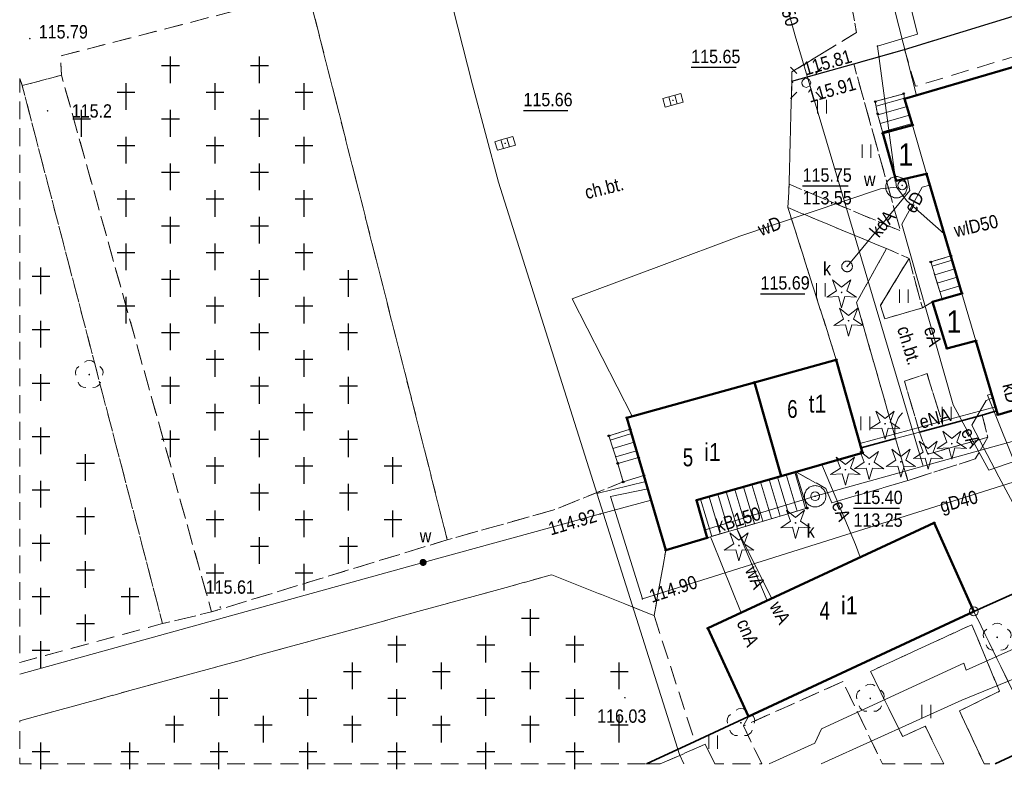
# Model space of a CAD drawing. Header units: metres. Extents: x 7495425 to 7495712, y 5787905 to 5788232.
# Tile 1 of 39: x 7495425 to 7495481, y 5787908 to 5787950. Entities that reach past the tile are written whole.
import ezdxf
from ezdxf.enums import TextEntityAlignment as Align

# ---------------------------------------------------------------- set-up
doc = ezdxf.new("R2010")
doc.units = ezdxf.units.M
for name, pattern in [('1.0_0.5', [1.5, 1, -0.5]), ('1.5_0.5', [2, 1.5, -0.5]), ('219-500', [0]), ('egug-500', [1, 0.5, -0.5]), ('otof_500', [0])]:
    doc.linetypes.add(name, pattern=pattern)
doc.layers.get('0').update_dxf_attribs({"color": 2, "lineweight": 5})
doc.styles.get("Standard").update_dxf_attribs({"font": 'Working1250', "width": 0.75})
doc.linetypes.add('902-500', pattern='A,3.75,0,[1,ksztalty.shx,S=0.5,R=0,X=0,Y=0],3.75', length=7.5)

# ---------------------------------------------------------------- blocks, each defined once
blk = doc.blocks.new('PW01')
at = {"linetype": 'Continuous', "lineweight": 13}
h = blk.add_hatch(color=0, dxfattribs=at)
edge = h.paths.add_edge_path()
edge.add_arc((0, 0), 0.045, 0, 360)
blk = doc.blocks.new('OP021')
at = {"linetype": 'Continuous', "lineweight": 13}
h = blk.add_hatch(color=0, dxfattribs=at)
edge = h.paths.add_edge_path()
edge.add_arc((0, 0), 0.05, 0, 360)
at = {"color": 0, "linetype": 'Continuous', "lineweight": 13}
for centre, start, end in [((0, 0.4), 49.272, 130.728), ((-0.38, 0.124), 121.308, 202.548), ((0.38, 0.124), 337.452, 58.692), ((-0.235, -0.324), 193.221, 274.871), ((0.235, -0.324), 265.129, 346.779)]:
    blk.add_arc(centre, 0.4, start, end, dxfattribs=at)
blk = doc.blocks.new('US25')
at = {"linetype": 'Continuous', "lineweight": 0}
h = blk.add_hatch(color=0, dxfattribs=at)
edge = h.paths.add_edge_path()
edge.add_arc((0, 0), 0.2, 0, 360)
blk = doc.blocks.new('US05')
at = {"color": 0, "linetype": 'Continuous', "lineweight": 13}
for p, q in [((-0.525, -0.25), (-0.525, 0.25)), ((-0.525, 0.25), (-0.175, 0.25)), ((-0.175, -0.25), (-0.175, 0.25)), ((-0.175, 0.25), (0.175, 0.25)), ((0.175, -0.25), (0.175, 0.25)), ((0.175, 0.25), (0.525, 0.25)), ((0.525, -0.25), (0.525, 0.25)), ((-0.525, -0.25), (-0.175, -0.25)), ((-0.175, -0.25), (0.175, -0.25)), ((0.175, -0.25), (0.525, -0.25))]:
    blk.add_line(p, q, dxfattribs=at)
blk = doc.blocks.new('OP011')
at = {"linetype": 'Continuous', "lineweight": 13}
h = blk.add_hatch(color=0, dxfattribs=at)
edge = h.paths.add_edge_path()
edge.add_arc((0, 0), 0.05, 0, 360)
at = {"color": 0, "linetype": 'Continuous', "lineweight": 13}
for p, q in [((-0.283, 0.093), (-0.512, 0.706)), ((-0.512, 0.706), (0, 0.299)), ((0, 0.299), (0.512, 0.706)), ((0.512, 0.706), (0.283, 0.093)), ((-0.828, -0.268), (-0.283, 0.093)), ((0.283, 0.093), (0.828, -0.268)), ((-0.175, -0.24), (-0.828, -0.268)), ((0, -0.87), (-0.175, -0.24)), ((0.175, -0.24), (0, -0.87)), ((0.828, -0.268), (0.175, -0.24))]:
    blk.add_line(p, q, dxfattribs=at)
blk = doc.blocks.new('SM01')
at = {"color": 0, "linetype": 'Continuous', "lineweight": 13}
for p, q in [((-0.53, 0.531), (-0.883, 0.884)), ((0.531, 0.531), (0.884, 0.884)), ((-0.53, -0.53), (-0.883, -0.883)), ((0.531, -0.53), (0.884, -0.883))]:
    blk.add_line(p, q, dxfattribs=at)
blk.add_circle((0, 0), 0.25, dxfattribs=at)
blk = doc.blocks.new('US22')
at = {"color": 0, "linetype": 'Continuous', "lineweight": 13}
blk.add_circle((0, 0), 0.25, dxfattribs=at)
blk = doc.blocks.new('OK04')
at = {"color": 0, "linetype": 'Continuous', "lineweight": 0}
blk.add_arc((1.5, 0.001), 1.5, 120, 180, dxfattribs=at)
blk = doc.blocks.new('TU04')
at = {"color": 0, "linetype": 'Continuous', "lineweight": 13}
for p, q in [((0, 0), (0, 0.75)), ((0.5, 0), (0.5, 0.75))]:
    blk.add_line(p, q, dxfattribs=at)
blk = doc.blocks.new('OTZC')
at = {"color": 0, "linetype": 'Continuous'}
for p, q in [((-0.5, 0), (0.5, 0)), ((0, -1), (0, 0.5))]:
    blk.add_line(p, q, dxfattribs=at)
blk = doc.blocks.new('202')
at = {"color": 0, "linetype": 'Continuous', "lineweight": 0}
blk.add_circle((0, 0), 0.25, dxfattribs=at)
blk = doc.blocks.new('PUNKTBUD')
at = {"color": 0}
blk.add_circle((0, 0), 0.045, dxfattribs=at)

msp = doc.modelspace()

# ---------------------------------------------------------------- linework, layer by layer
at = {"layer": '218-kontur użytku gruntowego', "color": 3, "linetype": 'egug-500', "lineweight": 18, "flags": 128}
for points in [[(7495478.79, 5787916.4), (7495508.64, 5787929.72)], [(7495460.399, 5787907.83), (7495478.79, 5787916.4)]]:
    msp.add_lwpolyline(points, dxfattribs=at)
at = {"layer": '219-działka ewidencyjna', "color": 7, "linetype": '219-500', "lineweight": 18, "flags": 128}
for points in [[(7495508.64, 5787929.72), (7495478.79, 5787916.4)], [(7495478.79, 5787916.4), (7495460.399, 5787907.83)]]:
    msp.add_lwpolyline(points, dxfattribs=at)
at = {"layer": '312-budynek ewidencyjny', "color": 7, "linetype": 'CONTINUOUS', "lineweight": 50, "flags": 128}
for points in [[(7495474.9, 5787945.2), (7495487.95, 5787949.01)], [(7495475.35, 5787943.72), (7495474.9, 5787945.2)], [(7495473.67, 5787943.26), (7495475.35, 5787943.72)], [(7495474.42, 5787940.59), (7495473.67, 5787943.26)], [(7495476.13, 5787940.98), (7495474.42, 5787940.59)], [(7495478.12, 5787934.26), (7495476.13, 5787940.98)], [(7495476.47, 5787933.79), (7495478.12, 5787934.26)], [(7495477.28, 5787931.17), (7495476.47, 5787933.79)], [(7495478.91, 5787931.6), (7495477.28, 5787931.17)], [(7495480.13, 5787927.45), (7495478.91, 5787931.6)], [(7495493.19, 5787931.3), (7495480.13, 5787927.45)], [(7495466.46, 5787929.26), (7495471.06, 5787930.54)], [(7495471.06, 5787930.54), (7495472.54, 5787925.31)], [(7495459.29, 5787927.28), (7495466.46, 5787929.26)], [(7495466.46, 5787929.26), (7495467.96, 5787924)], [(7495467.96, 5787924), (7495466.46, 5787929.26)], [(7495461.48, 5787919.84), (7495459.29, 5787927.28)], [(7495472.54, 5787925.31), (7495467.96, 5787924)], [(7495467.96, 5787924), (7495463.21, 5787922.64)], [(7495463.21, 5787922.64), (7495463.81, 5787920.54)], [(7495463.84, 5787915.45), (7495476.56, 5787921.37)], [(7495476.56, 5787921.37), (7495478.79, 5787916.4)], [(7495463.81, 5787920.54), (7495461.48, 5787919.84)], [(7495478.79, 5787916.4), (7495466.13, 5787910.5)], [(7495466.13, 5787910.5), (7495463.84, 5787915.45)]]:
    msp.add_lwpolyline(points, dxfattribs=at)
at = {"layer": '320-blok - kondygnacja nadziemna', "color": 7, "linetype": 'CONTINUOUS', "lineweight": 18, "flags": 128}
for points in [[(7495480.13, 5787927.45), (7495493.19, 5787931.3), (7495487.95, 5787949.01), (7495474.9, 5787945.2), (7495475.35, 5787943.72), (7495476.13, 5787940.98), (7495478.12, 5787934.26), (7495478.91, 5787931.6)], [(7495475.35, 5787943.72), (7495473.67, 5787943.26), (7495474.42, 5787940.59), (7495476.13, 5787940.98)], [(7495478.12, 5787934.26), (7495476.47, 5787933.79), (7495477.28, 5787931.17), (7495478.91, 5787931.6)]]:
    msp.add_lwpolyline(points, close=True, dxfattribs=at)
at = {"layer": '352-schody', "color": 7, "linetype": 'CONTINUOUS', "lineweight": 18, "flags": 128}
for points in [[(7495473.67, 5787943.26), (7495475.35, 5787943.72), (7495474.9, 5787945.2), (7495474.85, 5787945.48), (7495473.25, 5787945.04), (7495473.38, 5787944.35)], [(7495473.67, 5787943.26), (7495475.35, 5787943.72), (7495474.9, 5787945.2), (7495474.85, 5787945.48), (7495473.25, 5787945.04), (7495473.38, 5787944.35)], [(7495477.01, 5787933.94), (7495478.12, 5787934.26), (7495477.5, 5787936.37), (7495476.37, 5787936.03)], [(7495477.01, 5787933.94), (7495478.12, 5787934.26), (7495477.5, 5787936.37), (7495476.37, 5787936.03)], [(7495458.78, 5787924.71), (7495459.95, 5787925.04), (7495459.48, 5787926.63), (7495458.28, 5787926.26)], [(7495458.78, 5787924.71), (7495459.95, 5787925.04), (7495459.48, 5787926.63), (7495458.28, 5787926.26)], [(7495459.08, 5787923.67), (7495460.25, 5787924.03), (7495459.95, 5787925.04), (7495458.78, 5787924.71)], [(7495459.08, 5787923.67), (7495460.25, 5787924.03), (7495459.95, 5787925.04), (7495458.78, 5787924.71)], [(7495463.81, 5787920.54), (7495469.42, 5787922.2), (7495468.79, 5787924.24), (7495467.96, 5787924), (7495463.21, 5787922.64)], [(7495463.81, 5787920.54), (7495469.42, 5787922.2), (7495468.79, 5787924.24), (7495467.96, 5787924), (7495463.21, 5787922.64)]]:
    msp.add_lwpolyline(points, close=True, dxfattribs=at)
for points in [[(7495473.297, 5787944.79), (7495474.893, 5787945.237)], [(7495473.394, 5787944.298), (7495475.035, 5787944.757)], [(7495473.522, 5787943.815), (7495475.18, 5787944.279)], [(7495473.651, 5787943.332), (7495475.326, 5787943.8)], [(7495476.442, 5787935.793), (7495477.571, 5787936.128)], [(7495476.589, 5787935.315), (7495477.712, 5787935.648)], [(7495476.735, 5787934.837), (7495477.853, 5787935.168)], [(7495476.882, 5787934.359), (7495477.994, 5787934.689)], [(7495458.356, 5787926.026), (7495459.552, 5787926.385)], [(7495458.509, 5787925.55), (7495459.694, 5787925.906)], [(7495458.663, 5787925.074), (7495459.836, 5787925.426)], [(7495469.337, 5787922.175), (7495468.724, 5787924.221)], [(7495467.419, 5787921.608), (7495466.802, 5787923.668)], [(7495467.898, 5787921.75), (7495467.282, 5787923.806)], [(7495468.378, 5787921.892), (7495467.763, 5787923.944)], [(7495468.857, 5787922.033), (7495468.244, 5787924.082)], [(7495465.501, 5787921.04), (7495464.879, 5787923.118)], [(7495465.98, 5787921.182), (7495465.359, 5787923.255)], [(7495466.46, 5787921.324), (7495465.84, 5787923.393)], [(7495466.939, 5787921.466), (7495466.321, 5787923.531)], [(7495464.063, 5787920.615), (7495463.437, 5787922.705)], [(7495464.542, 5787920.757), (7495463.917, 5787922.842)], [(7495465.021, 5787920.898), (7495464.398, 5787922.98)]]:
    msp.add_lwpolyline(points, dxfattribs=at)
at = {"layer": 'chodnik', "color": 7, "linetype": '1.0_0.5', "lineweight": 18, "flags": 128}
for points in [[(7495472.27, 5787961.48), (7495472.85, 5787959.34), (7495471.79, 5787959.06), (7495427.45, 5787947.6), (7495427.52, 5787946.52), (7495425.31, 5787945.94), (7495425.17, 5787946.34)], [(7495425.17, 5787913.532), (7495433.2, 5787915.71), (7495435.95, 5787916.37), (7495449.2, 5787920.42), (7495455.19, 5787922.1), (7495459.08, 5787923.67), (7495460.25, 5787924.03), (7495460.35, 5787923.69), (7495461.48, 5787919.84)], [(7495480.026, 5787907.83), (7495482.43, 5787908.95), (7495478.79, 5787916.4), (7495488.12, 5787920.56), (7495493.23, 5787922.84), (7495494.23, 5787920.47), (7495494.6, 5787920.63), (7495495.73, 5787917.96), (7495496.65, 5787915.57), (7495504.15, 5787919.02), (7495506.76, 5787913.9)], [(7495461.48, 5787919.84), (7495460.82, 5787916.17), (7495455.07, 5787918.45), (7495425.17, 5787910.249)], [(7495477.1, 5787907.83), (7495476.06, 5787909.95), (7495474.79, 5787909.37), (7495472.98, 5787913.03), (7495478.68, 5787915.65), (7495480.23, 5787911.91), (7495477.98, 5787910.81), (7495479.373, 5787907.83)], [(7495466.867, 5787907.83), (7495465.84, 5787909.96), (7495471.43, 5787912.46), (7495473.653, 5787907.83)], [(7495461.153, 5787907.83), (7495463.69, 5787908.93), (7495464.238, 5787907.83)]]:
    msp.add_lwpolyline(points, dxfattribs=at)
for points in [[(7495447.5, 5787951.88), (7495450.99, 5787952.83), (7495470.56, 5787958.07), (7495472.19, 5787948.93), (7495468.57, 5787946.71), (7495468.56, 5787946.19), (7495468.41, 5787940.4), (7495468.34, 5787939.08), (7495471.06, 5787930.54), (7495466.46, 5787929.26), (7495459.29, 5787927.28), (7495459.48, 5787926.63), (7495458.28, 5787926.26), (7495458.78, 5787924.71), (7495459.08, 5787923.67), (7495455.19, 5787922.1), (7495449.2, 5787920.42), (7495441.65, 5787950.15)], [(7495476.47, 5787933.79), (7495475.9, 5787933.45), (7495475.15, 5787936.23), (7495473.88, 5787936.78), (7495468.34, 5787939.08), (7495468.41, 5787940.4), (7495474.66, 5787937.78), (7495472.04, 5787947.16), (7495474.89, 5787947.97), (7495475.51, 5787945.9), (7495487.78, 5787949.59), (7495491.54, 5787948.41), (7495490.2, 5787946.84), (7495488.71, 5787946.43), (7495487.95, 5787949.01), (7495474.9, 5787945.2), (7495474.85, 5787945.48), (7495473.25, 5787945.04), (7495473.38, 5787944.35), (7495473.67, 5787943.26), (7495474.42, 5787940.59), (7495476.13, 5787940.98), (7495477.5, 5787936.37), (7495476.37, 5787936.03), (7495477.01, 5787933.94)], [(7495492.77, 5787937.91), (7495493.62, 5787938.2), (7495494.47, 5787935.14), (7495493.35, 5787934.83), (7495494.16, 5787931.99), (7495493.09, 5787931.63), (7495493.19, 5787931.3), (7495480.13, 5787927.45), (7495480.07, 5787927.66), (7495479.25, 5787927.43), (7495479.58, 5787926.18), (7495478.87, 5787924.97), (7495475.08, 5787923.75), (7495470.8, 5787922.49), (7495470.48, 5787923.3), (7495468.79, 5787924.24), (7495469.42, 5787922.2), (7495463.81, 5787920.54), (7495461.48, 5787919.84), (7495460.82, 5787916.17), (7495463.11, 5787909.09), (7495466.13, 5787910.5), (7495463.84, 5787915.45), (7495476.56, 5787921.37), (7495478.79, 5787916.4), (7495488.12, 5787920.56), (7495486.28, 5787924.56), (7495490.01, 5787926.33), (7495489.5, 5787927.4), (7495491.13, 5787928.22), (7495491.74, 5787927.15), (7495493.13, 5787927.81), (7495492.72, 5787928.58), (7495493.8, 5787929.12), (7495494.08, 5787929.26), (7495494.5, 5787928.46), (7495496.09, 5787929.22), (7495498.1, 5787925.01), (7495501.54, 5787926.55), (7495502.45, 5787926.92), (7495501.75, 5787929.77), (7495501.49, 5787929.23), (7495500.92, 5787928.74), (7495499.93, 5787928.4), (7495499.16, 5787928.21), (7495498.3, 5787928.78), (7495497.9, 5787929.39), (7495497.67, 5787930.98), (7495498.21, 5787931.64), (7495498.72, 5787931.86), (7495499.33, 5787932.03), (7495499.93, 5787931.98), (7495501.04, 5787931.77), (7495501.35, 5787931.44), (7495498.72, 5787942.22), (7495496.92, 5787944.14), (7495495.52, 5787943.8), (7495495.16, 5787945.13), (7495495.81, 5787945.33), (7495493.5, 5787947.79), (7495493.01, 5787947.95), (7495493.08, 5787947.66), (7495494.28, 5787943.33), (7495491.44, 5787942.56), (7495492.36, 5787939.38)], [(7495425.31, 5787945.94), (7495427.52, 5787946.52), (7495435.95, 5787916.37), (7495433.2, 5787915.71)], [(7495476.2, 5787925.23), (7495479.58, 5787926.18), (7495478.87, 5787924.97), (7495475.08, 5787923.75), (7495474.39, 5787926.11), (7495472.2, 5787933.75), (7495473.88, 5787936.78), (7495475.15, 5787936.23), (7495473.54, 5787933.59), (7495473.78, 5787932.84), (7495475.9, 5787933.45), (7495476.47, 5787933.79), (7495477.28, 5787931.17), (7495478.91, 5787931.6), (7495480.07, 5787927.66), (7495479.25, 5787927.43), (7495477.07, 5787926.83), (7495476.16, 5787929.76), (7495474.89, 5787929.33), (7495475.73, 5787926.46)]]:
    msp.add_lwpolyline(points, close=True, dxfattribs=at)
at = {"layer": 'cmentarz', "color": 7, "linetype": '1.0_0.5', "lineweight": 18, "flags": 128}
for points in [[(7495472.72, 5787958.89), (7495472.8, 5787958.67), (7495470.56, 5787958.07), (7495450.99, 5787952.83), (7495447.5, 5787951.88), (7495441.65, 5787950.15), (7495449.2, 5787920.42), (7495435.95, 5787916.37), (7495427.52, 5787946.52), (7495427.45, 5787947.6), (7495471.79, 5787959.06), (7495472.85, 5787959.34), (7495489.21, 5787963.76), (7495489.33, 5787963.36)], [(7495425.17, 5787946.34), (7495425.31, 5787945.94), (7495433.2, 5787915.71), (7495425.17, 5787913.53)], [(7495460.82, 5787916.17), (7495463.11, 5787909.09), (7495460.4, 5787907.83), (7495425.17, 5787907.83), (7495425.17, 5787910.25), (7495455.07, 5787918.45)]]:
    msp.add_lwpolyline(points, close=True, dxfattribs=at)
at = {"layer": 'furtka', "color": 7, "linetype": 'otof_500', "lineweight": 18, "flags": 128}
msp.add_lwpolyline([(7495474.39, 5787926.11), (7495475.73, 5787926.46)], dxfattribs=at)
at = {"layer": 'jezdnia', "color": 7, "linetype": '1.5_0.5', "lineweight": 18, "flags": 128}
msp.add_lwpolyline([(7495490.71, 5787952.54), (7495491.99, 5787952.05), (7495493.09, 5787951.55), (7495493.55, 5787951.36), (7495494.05, 5787951.31), (7495494.59, 5787951.41), (7495495.03, 5787951.64), (7495495.39, 5787951.99), (7495495.63, 5787952.43), (7495495.75, 5787952.91), (7495495.65, 5787953.62), (7495498.72, 5787942.22), (7495496.92, 5787944.14), (7495495.81, 5787945.33), (7495493.5, 5787947.79), (7495491.54, 5787948.41), (7495487.78, 5787949.59), (7495483.14, 5787950.49), (7495474.89, 5787947.97), (7495472.04, 5787947.16), (7495468.56, 5787946.19), (7495468.57, 5787946.71), (7495472.19, 5787948.93), (7495470.56, 5787958.07), (7495472.8, 5787958.67), (7495473.17, 5787957.6), (7495473.57, 5787956.58), (7495476.71, 5787957.41), (7495476.8, 5787957.08), (7495488.7, 5787960.1)], close=True, dxfattribs=at)
at = {"layer": 'komora podziemna', "color": 5, "linetype": 'CONTINUOUS', "lineweight": 18, "flags": 128}
msp.add_lwpolyline([(7495475.04, 5787940.23), (7495475.04, 5787940.17), (7495475.03, 5787940.11), (7495475.01, 5787940.06), (7495474.99, 5787940), (7495474.97, 5787939.95), (7495474.94, 5787939.9), (7495474.9, 5787939.85), (7495474.86, 5787939.81), (7495474.82, 5787939.77), (7495474.77, 5787939.73), (7495474.72, 5787939.7), (7495474.67, 5787939.68), (7495474.61, 5787939.66), (7495474.56, 5787939.64), (7495474.5, 5787939.63), (7495474.44, 5787939.63), (7495474.38, 5787939.63), (7495474.32, 5787939.64), (7495474.27, 5787939.66), (7495474.21, 5787939.68), (7495474.16, 5787939.7), (7495474.11, 5787939.73), (7495474.06, 5787939.77), (7495474.02, 5787939.81), (7495473.98, 5787939.85), (7495473.94, 5787939.9), (7495473.91, 5787939.95), (7495473.89, 5787940), (7495473.87, 5787940.06), (7495473.85, 5787940.11), (7495473.84, 5787940.17), (7495473.84, 5787940.23), (7495473.84, 5787940.29), (7495473.85, 5787940.35), (7495473.87, 5787940.4), (7495473.89, 5787940.46), (7495473.91, 5787940.51), (7495473.94, 5787940.56), (7495473.98, 5787940.61), (7495474.02, 5787940.65), (7495474.06, 5787940.69), (7495474.11, 5787940.73), (7495474.16, 5787940.76), (7495474.21, 5787940.78), (7495474.27, 5787940.8), (7495474.32, 5787940.82), (7495474.38, 5787940.83), (7495474.44, 5787940.83), (7495474.5, 5787940.83), (7495474.56, 5787940.82), (7495474.61, 5787940.8), (7495474.67, 5787940.78), (7495474.72, 5787940.76), (7495474.77, 5787940.73), (7495474.82, 5787940.69), (7495474.86, 5787940.65), (7495474.9, 5787940.61), (7495474.94, 5787940.56), (7495474.97, 5787940.51), (7495474.99, 5787940.46), (7495475.01, 5787940.4), (7495475.03, 5787940.35), (7495475.04, 5787940.29)], close=True, dxfattribs=at)
at = {"layer": 'komora podziemna', "color": 34, "linetype": 'CONTINUOUS', "lineweight": 18, "flags": 128}
msp.add_lwpolyline([(7495470.47, 5787922.87), (7495470.47, 5787922.81), (7495470.46, 5787922.75), (7495470.45, 5787922.69), (7495470.43, 5787922.64), (7495470.4, 5787922.58), (7495470.37, 5787922.53), (7495470.34, 5787922.49), (7495470.3, 5787922.44), (7495470.25, 5787922.4), (7495470.21, 5787922.37), (7495470.15, 5787922.34), (7495470.1, 5787922.31), (7495470.05, 5787922.29), (7495469.99, 5787922.28), (7495469.93, 5787922.27), (7495469.87, 5787922.27), (7495469.81, 5787922.27), (7495469.75, 5787922.28), (7495469.7, 5787922.29), (7495469.64, 5787922.31), (7495469.59, 5787922.34), (7495469.54, 5787922.37), (7495469.49, 5787922.4), (7495469.45, 5787922.44), (7495469.41, 5787922.49), (7495469.37, 5787922.53), (7495469.34, 5787922.58), (7495469.32, 5787922.64), (7495469.3, 5787922.69), (7495469.28, 5787922.75), (7495469.27, 5787922.81), (7495469.27, 5787922.87), (7495469.27, 5787922.93), (7495469.28, 5787922.98), (7495469.3, 5787923.04), (7495469.32, 5787923.1), (7495469.34, 5787923.15), (7495469.37, 5787923.2), (7495469.41, 5787923.25), (7495469.45, 5787923.29), (7495469.49, 5787923.33), (7495469.54, 5787923.37), (7495469.59, 5787923.4), (7495469.64, 5787923.42), (7495469.7, 5787923.44), (7495469.75, 5787923.46), (7495469.81, 5787923.46), (7495469.87, 5787923.47), (7495469.93, 5787923.46), (7495469.99, 5787923.46), (7495470.05, 5787923.44), (7495470.1, 5787923.42), (7495470.15, 5787923.4), (7495470.21, 5787923.37), (7495470.25, 5787923.33), (7495470.3, 5787923.29), (7495470.34, 5787923.25), (7495470.37, 5787923.2), (7495470.4, 5787923.15), (7495470.43, 5787923.1), (7495470.45, 5787923.04), (7495470.46, 5787922.98), (7495470.47, 5787922.93)], close=True, dxfattribs=at)
at = {"layer": 'krawężnik', "color": 7, "linetype": 'CONTINUOUS', "lineweight": 25, "flags": 128}
msp.add_lwpolyline([(7495468.56, 5787946.19), (7495472.04, 5787947.16), (7495474.89, 5787947.97), (7495483.14, 5787950.49), (7495487.78, 5787949.59), (7495491.54, 5787948.41), (7495493.5, 5787947.79), (7495498.72, 5787942.22)], dxfattribs=at)
at = {"layer": 'ogrodzenie trwałe', "color": 7, "linetype": '902-500', "lineweight": 35, "flags": 128}
for points in [[(7495480.07, 5787927.66), (7495479.25, 5787927.43), (7495477.07, 5787926.83), (7495475.73, 5787926.46)], [(7495474.39, 5787926.11), (7495472.46, 5787925.59)], [(7495478.79, 5787916.4), (7495488.12, 5787920.56)], [(7495492.5, 5787913.66), (7495479.985, 5787907.83)], [(7495466.13, 5787910.5), (7495463.11, 5787909.09), (7495460.399, 5787907.83)]]:
    msp.add_lwpolyline(points, dxfattribs=at)
at = {"layer": 'przewód ciepłowniczy', "color": 212, "linetype": 'CONTINUOUS', "lineweight": 18, "flags": 128}
msp.add_lwpolyline([(7495465.71, 5787916.32), (7495464.08, 5787920.36), (7495463.99, 5787920.59)], dxfattribs=at)
at = {"layer": 'przewód elektroenergetyczny podziemny', "color": 1, "linetype": 'CONTINUOUS', "lineweight": 18, "flags": 128}
for points in [[(7495470.62, 5787964.81), (7495475.56, 5787945.39)], [(7495474.75, 5787938.15), (7495475.88, 5787940.23), (7495476.32, 5787940.34)], [(7495477.62, 5787928.01), (7495474.75, 5787938.15)], [(7495479.63, 5787924.34), (7495499.05, 5787931.04)], [(7495487.883, 5787907.83), (7495479.56, 5787928.54), (7495479.78, 5787928.63)], [(7495479.85, 5787928.4), (7495479.49, 5787928.25), (7495478.67, 5787926.87), (7495480.2, 5787923.96), (7495483.5, 5787917.79)], [(7495472.39, 5787925.84), (7495480, 5787927.89)], [(7495479.63, 5787924.34), (7495477.62, 5787928.01)], [(7495470.25, 5787924.65), (7495472.13, 5787920.16), (7495472.41, 5787919.44)], [(7495495.79, 5787921.52), (7495482.42, 5787915.64), (7495482.67, 5787915.02), (7495478.36, 5787913.09), (7495478.23, 5787913.49), (7495470.23, 5787909.8), (7495469.86, 5787908.99), (7495467.286, 5787907.83)], [(7495484.59, 5787914.3), (7495482.23, 5787913.32), (7495481.09, 5787912.62), (7495478.11, 5787911.41), (7495470.42, 5787907.93), (7495470.2, 5787907.83)]]:
    msp.add_lwpolyline(points, dxfattribs=at)
at = {"layer": 'przewód gazowy', "color": 40, "linetype": 'CONTINUOUS', "lineweight": 18, "flags": 128}
for points in [[(7495462.491, 5787907.83), (7495462.25, 5787908.35), (7495452.07, 5787940.51), (7495450.61, 5787945.98), (7495438.64, 5787993.04)], [(7495460.47, 5787923.28), (7495458.38, 5787922.86), (7495460.16, 5787917.1), (7495487.07, 5787925.57), (7495486.14, 5787929.19), (7495486.13, 5787929.22)], [(7495457.6, 5787923.03), (7495460.35, 5787923.69)]]:
    msp.add_lwpolyline(points, dxfattribs=at)
at = {"layer": 'przewód kanalizacyjny', "color": 34, "linetype": 'CONTINUOUS', "lineweight": 18, "flags": 128}
for points in [[(7495475.94, 5787924.56), (7495468.75, 5787948.74), (7495466.04, 5787958.61), (7495465.84, 5787959.33)], [(7495471.67, 5787935.78), (7495475.19, 5787940.04), (7495475.07, 5787940.74)], [(7495483.85, 5787926.76), (7495481.41, 5787926.08), (7495475.94, 5787924.56), (7495469.87, 5787922.87)], [(7495469.87, 5787922.87), (7495463.69, 5787920.98)]]:
    msp.add_lwpolyline(points, dxfattribs=at)
at = {"layer": 'przewód wodociągowy', "color": 5, "linetype": 'CONTINUOUS', "lineweight": 18, "flags": 128}
for points in [[(7495474.96, 5787951.5), (7495475.63, 5787948.83), (7495473.37, 5787948.16), (7495474.44, 5787940.23)], [(7495459.58, 5787927.36), (7495456.21, 5787933.95), (7495461.23, 5787935.84), (7495465.64, 5787937.47), (7495473.55, 5787940.13), (7495474.44, 5787940.23)], [(7495474.44, 5787940.23), (7495475.03, 5787939.46), (7495477.13, 5787937.61)], [(7495425.17, 5787912.863), (7495447.84, 5787919.15), (7495457.8, 5787921.87), (7495460.65, 5787922.65)], [(7495465.47, 5787921.03), (7495467.44, 5787917.13)], [(7495467.18, 5787917.01), (7495465.47, 5787921.03)]]:
    msp.add_lwpolyline(points, dxfattribs=at)
at = {"layer": 'rzędna-Atr2', "color": 7, "flags": 128}
for points in [[(7495462.909, 5787946.965), (7495465.439, 5787946.965)], [(7495453.479, 5787944.545), (7495455.977, 5787944.545)], [(7495469.168, 5787940.305), (7495471.729, 5787940.305)], [(7495466.802, 5787934.248), (7495469.3, 5787934.248)], [(7495472.026, 5787922.197), (7495474.614, 5787922.197)]]:
    msp.add_lwpolyline(points, dxfattribs=at)
at = {"layer": 'studnia kanalizacyjna', "color": 34, "linetype": 'CONTINUOUS', "lineweight": 18, "flags": 128}
msp.add_lwpolyline([(7495471.97, 5787935.78), (7495471.97, 5787935.75), (7495471.96, 5787935.72), (7495471.96, 5787935.69), (7495471.95, 5787935.67), (7495471.93, 5787935.64), (7495471.92, 5787935.61), (7495471.9, 5787935.59), (7495471.88, 5787935.57), (7495471.86, 5787935.55), (7495471.84, 5787935.53), (7495471.81, 5787935.52), (7495471.78, 5787935.5), (7495471.76, 5787935.49), (7495471.73, 5787935.49), (7495471.7, 5787935.48), (7495471.67, 5787935.48), (7495471.64, 5787935.48), (7495471.61, 5787935.49), (7495471.58, 5787935.49), (7495471.56, 5787935.5), (7495471.53, 5787935.52), (7495471.5, 5787935.53), (7495471.48, 5787935.55), (7495471.46, 5787935.57), (7495471.44, 5787935.59), (7495471.42, 5787935.61), (7495471.41, 5787935.64), (7495471.39, 5787935.67), (7495471.38, 5787935.69), (7495471.38, 5787935.72), (7495471.37, 5787935.75), (7495471.37, 5787935.78), (7495471.37, 5787935.81), (7495471.38, 5787935.84), (7495471.38, 5787935.87), (7495471.39, 5787935.89), (7495471.41, 5787935.92), (7495471.42, 5787935.95), (7495471.44, 5787935.97), (7495471.46, 5787935.99), (7495471.48, 5787936.01), (7495471.5, 5787936.03), (7495471.53, 5787936.04), (7495471.56, 5787936.06), (7495471.58, 5787936.07), (7495471.61, 5787936.07), (7495471.64, 5787936.08), (7495471.67, 5787936.08), (7495471.7, 5787936.08), (7495471.73, 5787936.07), (7495471.76, 5787936.07), (7495471.78, 5787936.06), (7495471.81, 5787936.04), (7495471.84, 5787936.03), (7495471.86, 5787936.01), (7495471.88, 5787935.99), (7495471.9, 5787935.97), (7495471.92, 5787935.95), (7495471.93, 5787935.92), (7495471.95, 5787935.89), (7495471.96, 5787935.87), (7495471.96, 5787935.84), (7495471.97, 5787935.81)], close=True, dxfattribs=at)
at = {"layer": 'trawnik', "color": 7, "linetype": '1.0_0.5', "lineweight": 18, "flags": 128}
for points in [[(7495468.41, 5787940.4), (7495468.56, 5787946.19), (7495472.04, 5787947.16), (7495474.66, 5787937.78)], [(7495475.08, 5787923.75), (7495470.8, 5787922.49), (7495470.48, 5787923.3), (7495468.79, 5787924.24), (7495472.54, 5787925.31), (7495471.06, 5787930.54), (7495468.34, 5787939.08), (7495473.88, 5787936.78), (7495472.2, 5787933.75), (7495474.39, 5787926.11)], [(7495475.9, 5787933.45), (7495473.78, 5787932.84), (7495473.54, 5787933.59), (7495475.15, 5787936.23)], [(7495479.25, 5787927.43), (7495479.58, 5787926.18), (7495476.2, 5787925.23), (7495475.73, 5787926.46), (7495474.89, 5787929.33), (7495476.16, 5787929.76), (7495477.07, 5787926.83)], [(7495482.43, 5787908.95), (7495480.03, 5787907.83), (7495479.37, 5787907.83), (7495477.98, 5787910.81), (7495480.23, 5787911.91), (7495478.68, 5787915.65), (7495472.98, 5787913.03), (7495474.79, 5787909.37), (7495476.06, 5787909.95), (7495477.1, 5787907.83), (7495473.65, 5787907.83), (7495471.43, 5787912.46), (7495465.84, 5787909.96), (7495466.13, 5787910.5), (7495478.79, 5787916.4)], [(7495465.84, 5787909.96), (7495466.87, 5787907.83), (7495464.24, 5787907.83), (7495463.69, 5787908.93), (7495461.15, 5787907.83), (7495460.4, 5787907.83), (7495463.11, 5787909.09), (7495466.13, 5787910.5)]]:
    msp.add_lwpolyline(points, close=True, dxfattribs=at)

# ---------------------------------------------------------------- block references
at = {"layer": '202-punkt graniczny', "color": 7, "linetype": 'CONTINUOUS', "lineweight": 18}
msp.add_blockref('202', (7495478.79, 5787916.4), dxfattribs=at)
at = {"layer": 'cmentarz', "color": 7, "linetype": 'CONTINUOUS', "lineweight": 18}
for p in [(7495433.647, 5787947.067), (7495438.647, 5787947.067), (7495431.147, 5787945.567), (7495436.147, 5787945.567), (7495441.147, 5787945.567), (7495428.647, 5787944.067), (7495433.647, 5787944.067), (7495438.647, 5787944.067), (7495431.147, 5787942.567), (7495436.147, 5787942.567), (7495441.147, 5787942.567), (7495433.647, 5787941.067), (7495438.647, 5787941.067), (7495431.147, 5787939.567), (7495436.147, 5787939.567), (7495441.147, 5787939.567), (7495433.647, 5787938.067), (7495438.647, 5787938.067), (7495431.147, 5787936.567), (7495436.147, 5787936.567), (7495441.147, 5787936.567), (7495426.367, 5787935.227), (7495433.647, 5787935.067), (7495438.647, 5787935.067), (7495443.647, 5787935.067), (7495431.147, 5787933.567), (7495436.147, 5787933.567), (7495441.147, 5787933.567), (7495426.367, 5787932.227), (7495433.647, 5787932.067), (7495438.647, 5787932.067), (7495443.647, 5787932.067), (7495436.147, 5787930.567), (7495441.147, 5787930.567), (7495426.367, 5787929.227), (7495433.647, 5787929.067), (7495438.647, 5787929.067), (7495443.647, 5787929.067), (7495436.147, 5787927.567), (7495441.147, 5787927.567), (7495426.367, 5787926.227), (7495433.647, 5787926.067), (7495438.647, 5787926.067), (7495443.647, 5787926.067), (7495428.867, 5787924.727), (7495436.147, 5787924.567), (7495441.147, 5787924.567), (7495446.147, 5787924.567), (7495426.367, 5787923.227), (7495438.647, 5787923.067), (7495443.647, 5787923.067), (7495428.867, 5787921.727), (7495436.147, 5787921.567), (7495441.147, 5787921.567), (7495446.147, 5787921.567), (7495426.367, 5787920.227), (7495438.647, 5787920.067), (7495443.647, 5787920.067), (7495428.867, 5787918.727), (7495436.147, 5787918.567), (7495441.147, 5787918.567), (7495426.367, 5787917.227), (7495431.367, 5787917.227), (7495453.867, 5787916.027), (7495428.867, 5787915.727), (7495446.367, 5787914.527), (7495451.367, 5787914.527), (7495456.367, 5787914.527), (7495426.367, 5787914.227), (7495443.867, 5787913.027), (7495448.867, 5787913.027), (7495453.867, 5787913.027), (7495458.867, 5787913.027), (7495436.367, 5787911.527), (7495441.367, 5787911.527), (7495446.367, 5787911.527), (7495451.367, 5787911.527), (7495456.367, 5787911.527), (7495433.867, 5787910.027), (7495438.867, 5787910.027), (7495443.867, 5787910.027), (7495448.867, 5787910.027), (7495453.867, 5787910.027), (7495458.867, 5787910.027), (7495426.367, 5787908.527), (7495431.367, 5787908.527), (7495436.367, 5787908.527), (7495441.367, 5787908.527), (7495446.367, 5787908.527), (7495451.367, 5787908.527), (7495456.367, 5787908.527)]:
    msp.add_blockref('OTZC', p, dxfattribs=at)
at = {"layer": 'drzewo iglaste', "color": 94, "linetype": 'CONTINUOUS', "lineweight": 18}
for p in [(7495471.36, 5787934.32), (7495471.75, 5787932.73), (7495473.8, 5787926.94), (7495477.55, 5787925.82), (7495476.22, 5787925.25), (7495472.91, 5787924.68), (7495474.69, 5787924.8), (7495471.57, 5787924.36), (7495468.77, 5787921.37), (7495465.59, 5787920.1)]:
    msp.add_blockref('OP011', p, dxfattribs=at)
at = {"layer": 'drzewo liściaste', "color": 94, "linetype": 'CONTINUOUS', "lineweight": 18}
for p in [(7495429.08, 5787929.7), (7495480.1, 5787914.94), (7495472.97, 5787911.51), (7495465.7, 5787910.14)]:
    msp.add_blockref('OP021', p, dxfattribs=at)
at = {"layer": 'furtka', "color": 7, "linetype": 'CONTINUOUS', "lineweight": 18, "rotation": 14.638}
msp.add_blockref('OK04', (7495474.39, 5787926.11), dxfattribs=at)
at = {"layer": 'kratka ściekowa', "color": 34, "linetype": 'CONTINUOUS', "lineweight": 18, "rotation": 195.992}
for p in [(7495461.88, 5787945.11), (7495452.45, 5787942.69)]:
    msp.add_blockref('US05', p, dxfattribs=at)
at = {"layer": 'latarnia', "color": 7, "linetype": 'CONTINUOUS', "lineweight": 18}
msp.add_blockref('SM01', (7495469.37, 5787946.09), dxfattribs=at)
at = {"layer": 'pikieta sztuczna', "color": 7, "linetype": 'CONTINUOUS', "lineweight": 13}
for p in [(7495425.74, 5787948.58), (7495468.56, 5787946.19), (7495468.6, 5787946.12), (7495426.74, 5787944.52), (7495436.44, 5787916.64), (7495459.18, 5787911.55)]:
    msp.add_blockref('PW01', p, dxfattribs=at)
at = {"layer": 'Punkt budynku', "color": 5, "linetype": 'CONTINUOUS', "lineweight": 18}
for p in [(7495474.85, 5787945.48), (7495474.9, 5787945.2), (7495473.25, 5787945.04), (7495473.38, 5787944.35), (7495475.35, 5787943.72), (7495473.67, 5787943.26), (7495476.13, 5787940.98), (7495474.42, 5787940.59), (7495477.5, 5787936.37), (7495476.37, 5787936.03), (7495478.12, 5787934.26), (7495476.47, 5787933.79), (7495477.01, 5787933.94), (7495478.91, 5787931.6), (7495477.28, 5787931.17), (7495471.06, 5787930.54), (7495466.46, 5787929.26), (7495480.13, 5787927.45), (7495459.29, 5787927.28), (7495459.48, 5787926.63), (7495458.28, 5787926.26), (7495472.54, 5787925.31), (7495458.78, 5787924.71), (7495459.95, 5787925.04), (7495468.79, 5787924.24), (7495459.08, 5787923.67), (7495460.25, 5787924.03), (7495467.96, 5787924), (7495463.21, 5787922.64), (7495469.42, 5787922.2), (7495476.56, 5787921.37), (7495463.81, 5787920.54), (7495461.48, 5787919.84), (7495478.79, 5787916.4), (7495463.84, 5787915.45), (7495466.13, 5787910.5)]:
    msp.add_blockref('PUNKTBUD', p, dxfattribs=at)
at = {"layer": 'rzędna', "color": 5, "linetype": 'CONTINUOUS', "lineweight": 18}
for p in [(7495473.37, 5787948.16), (7495474.76, 5787940.33), (7495457.8, 5787921.87)]:
    msp.add_blockref('PW01', p, dxfattribs=at)
at = {"layer": 'rzędna', "color": 34, "linetype": 'CONTINUOUS', "lineweight": 18}
for p, rotation in [((7495461.88, 5787945.11), 195.992), ((7495452.45, 5787942.69), 195.992), ((7495469.87, 5787922.87), 256.293)]:
    msp.add_blockref('PW01', p, dxfattribs=dict(at, rotation=rotation))
msp.add_blockref('PW01', (7495471.67, 5787935.78), dxfattribs=at)
at = {"layer": 'rzędna', "color": 40, "linetype": 'CONTINUOUS', "lineweight": 18}
msp.add_blockref('PW01', (7495460.16, 5787917.1), dxfattribs=at)
at = {"layer": 'trawnik', "color": 7, "linetype": 'CONTINUOUS', "lineweight": 18}
for p in [(7495470.009, 5787944.379), (7495472.509, 5787941.879), (7495469.939, 5787934.089), (7495474.604, 5787933.724), (7495477.016, 5787927.144), (7495472.439, 5787926.589), (7495475.87, 5787910.391), (7495475.87, 5787910.391), (7495463.891, 5787908.675)]:
    msp.add_blockref('TU04', p, dxfattribs=at)
at = {"layer": 'właz do komory lub kanału - okrągły', "color": 7, "linetype": 'CONTINUOUS', "lineweight": 18}
msp.add_blockref('US22', (7495474.76, 5787940.33), dxfattribs=at)
at = {"layer": 'właz do komory lub kanału - okrągły', "color": 7, "linetype": 'CONTINUOUS', "lineweight": 18, "rotation": 256.293}
msp.add_blockref('US22', (7495469.87, 5787922.87), dxfattribs=at)
at = {"layer": 'zasuwa lub zawór', "color": 5, "linetype": 'CONTINUOUS', "lineweight": 18, "rotation": 103.579}
msp.add_blockref('US25', (7495447.84, 5787919.15), dxfattribs=at)

# ---------------------------------------------------------------- texts
at = {"layer": '312-oznaczenie budynku ewidencyjnego', "color": 7, "linetype": 'CONTINUOUS', "lineweight": 18, "width": 0.79}
for s, p in [('6', (7495468.3, 5787927.27)), ('5', (7495462.43, 5787924.55)), ('4', (7495470.12, 5787915.94))]:
    msp.add_text(s, height=1, dxfattribs=at).set_placement(p)
at = {"layer": '312-oznaczenie budynku ewidencyjnego-Atr117', "color": 7, "width": 0.9}
for s, p in [('t1', (7495469.5, 5787927.27)), ('i1', (7495463.63, 5787924.55)), ('i1', (7495471.32, 5787915.94))]:
    msp.add_text(s, height=1, dxfattribs=at).set_placement(p, align=Align.BOTTOM_LEFT)
at = {"layer": '320-blok - kondygnacja nadziemna-Atr25', "color": 7, "width": 0.9}
for p in [(7495474.96, 5787942.06), (7495477.67, 5787932.68)]:
    msp.add_text('1', height=1.25, dxfattribs=at).set_placement(p, align=Align.MIDDLE_CENTER)
at = {"layer": 'chodnik-Atr17', "color": 7, "width": 0.9}
for rotation, p in [(14.088, (7495458.014, 5787940.182)), (286.958, (7495475.144, 5787931.343))]:
    msp.add_text('ch.bt.', height=0.75, rotation=rotation, dxfattribs=at).set_placement(p, align=Align.MIDDLE_CENTER)
at = {"layer": 'pikieta sztuczna-Atr2', "color": 7, "width": 0.9}
for s, p in [('115.79', (7495426.24, 5787948.584)), ('115.2', (7495428.096, 5787944.139)), ('115.61', (7495435.625, 5787917.392)), ('116.03', (7495457.621, 5787910.142))]:
    msp.add_text(s, height=0.75, dxfattribs=at).set_placement(p)
for s, rotation, p in [('115.81', 15.976, (7495469.34, 5787946.499)), ('115.91', 15.845, (7495469.572, 5787944.973))]:
    msp.add_text(s, height=0.75, rotation=rotation, dxfattribs=at).set_placement(p)
at = {"layer": 'przewód ciepłowniczy-Atr1', "color": 212, "width": 0.9}
msp.add_text('cnA', height=0.75, rotation=292.953, dxfattribs=at).set_placement((7495465.788, 5787915.918), align=Align.MIDDLE_LEFT)
at = {"layer": 'przewód elektroenergetyczny podziemny-Atr1', "color": 1, "width": 0.9}
for s, rotation, p in [('eD', 61.584, (7495475.423, 5787939.388)), ('eA', 286.776, (7495476.484, 5787931.856)), ('eNA', 15.077, (7495476.596, 5787927.244)), ('eA', 299.649, (7495478.628, 5787926.171)), ('eA', 293.696, (7495471.337, 5787922.049))]:
    msp.add_text(s, height=0.75, rotation=rotation, dxfattribs=at).set_placement(p, align=Align.MIDDLE_CENTER)
at = {"layer": 'przewód gazowy-Atr1', "color": 40, "width": 0.9}
msp.add_text('gD40', height=0.75, rotation=14.85, dxfattribs=at).set_placement((7495477.94, 5787922.586), align=Align.MIDDLE_CENTER)
at = {"layer": 'przewód kanalizacyjny-Atr1', "color": 34, "width": 0.9}
for s, rotation, p in [('kB150', 287.51, (7495468.236, 5787950.523)), ('kdA', 50.433, (7495473.656, 5787938.183)), ('kB150', 16.978, (7495465.547, 5787921.562))]:
    msp.add_text(s, height=0.75, rotation=rotation, dxfattribs=at).set_placement(p, align=Align.MIDDLE_CENTER)
msp.add_text('kD', height=0.75, rotation=283.472, dxfattribs=at).set_placement((7495481.008, 5787928.137), align=Align.MIDDLE_RIGHT)
at = {"layer": 'przewód wodociągowy-Atr1', "color": 5, "width": 0.9}
for s, rotation, p in [('wD', 20.248, (7495467.31, 5787938.047)), ('wA', 294.013, (7495466.507, 5787918.304)), ('wA', 298.025, (7495467.901, 5787916.328))]:
    msp.add_text(s, height=0.75, rotation=rotation, dxfattribs=at).set_placement(p, align=Align.MIDDLE_CENTER)
msp.add_text('wlD50', height=0.75, rotation=13.039, dxfattribs=at).set_placement((7495477.689, 5787937.781), align=Align.MIDDLE_LEFT)
at = {"layer": 'rzędna-Atr2', "color": 34, "width": 0.9}
for s, p in [('115.65', (7495462.909, 5787946.973)), ('115.66', (7495453.479, 5787944.553)), ('115.69', (7495466.802, 5787934.255)), ('115.40', (7495472.026, 5787922.204))]:
    msp.add_text(s, height=0.75, dxfattribs=at).set_placement(p, align=Align.BOTTOM_LEFT)
at = {"layer": 'rzędna-Atr2', "color": 5, "width": 0.9}
msp.add_text('115.75', height=0.75, dxfattribs=at).set_placement((7495469.168, 5787940.312), align=Align.BOTTOM_LEFT)
msp.add_text('114.92', height=0.75, rotation=16.633, dxfattribs=at).set_placement((7495457.556, 5787921.81), align=Align.MIDDLE_RIGHT)
at = {"layer": 'rzędna-Atr2', "color": 40, "width": 0.9}
msp.add_text('114.90', height=0.75, rotation=18.14, dxfattribs=at).set_placement((7495460.578, 5787917.229), align=Align.MIDDLE_LEFT)
at = {"layer": 'rzędna-Atr3', "color": 5, "width": 0.9}
msp.add_text('113.55', height=0.75, dxfattribs=at).set_placement((7495469.168, 5787939.037), align=Align.BOTTOM_LEFT)
at = {"layer": 'rzędna-Atr3', "color": 34, "width": 0.9}
msp.add_text('113.25', height=0.75, dxfattribs=at).set_placement((7495472.026, 5787920.929), align=Align.BOTTOM_LEFT)
at = {"layer": 'studnia kanalizacyjna-Atr17', "color": 34, "width": 0.9}
msp.add_text('k', height=0.75, dxfattribs=at).set_placement((7495470.764, 5787935.284), align=Align.RIGHT)
at = {"layer": 'właz do komory lub kanału - okrągły-Atr17', "color": 7, "width": 0.9}
msp.add_text('w', height=0.75, dxfattribs=at).set_placement((7495473.264, 5787940.671), align=Align.MIDDLE_RIGHT)
msp.add_text('k', height=0.75, dxfattribs=at).set_placement((7495469.398, 5787920.924), align=Align.MIDDLE_LEFT)
at = {"layer": 'zasuwa lub zawór-Atr17', "color": 5, "width": 0.9}
msp.add_text('w', height=0.75, dxfattribs=at).set_placement((7495447.65, 5787920.648), align=Align.MIDDLE_LEFT)

doc.saveas('drawing.dxf')
